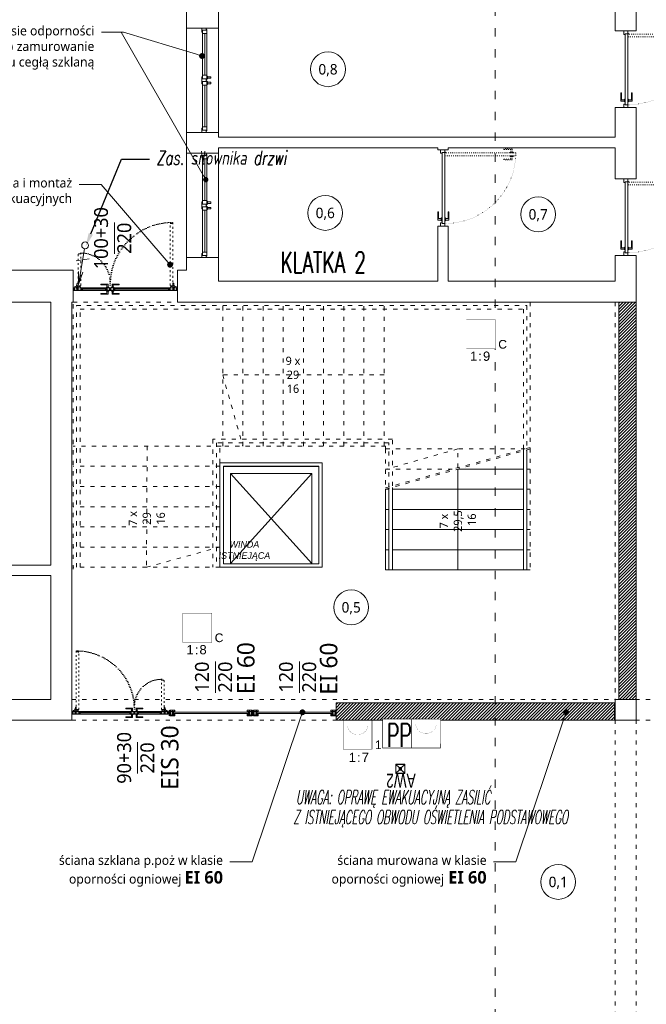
# Model space of a CAD drawing. Header units: millimetres. Extents: x 74561 to 128111, y -68197 to -28273.
# Tile 7 of 26: x 83419 to 85220, y -64573 to -61742. Entities that reach past the tile are written whole.
import ezdxf
from ezdxf import colors
from ezdxf.entities.mleader import LeaderData, LeaderLine
from ezdxf.enums import TextEntityAlignment as Align
from ezdxf.math import Vec2, Vec3

# ---------------------------------------------------------------- set-up
doc = ezdxf.new("R2010")
doc.units = ezdxf.units.MM
doc.set_wipeout_variables(frame=1)
doc.linetypes.add('ACAD_ISO03W100', pattern=[30, 12, -18])
doc.linetypes.add('ACAD_ISO07W100', pattern=[3, 0, -3])
doc.layers.get('0').update_dxf_attribs({"color": 251, "lineweight": 9})
for name, color, linetype, lineweight in [('_IE_Gniazda', 3, 'Continuous', 15), ('A-stolarka.ART', 251, 'Continuous', 9), ('IE_Gniazda.', 3, 'Continuous', 15), ('IE_Gniazda..', 3, 'Continuous', 15), ('IE_LEGENDA', 7, 'Continuous', 13), ('IE_Oświetlenie awaryjne', 1, 'Continuous', 13), ('instalacje_arch', 251, 'Continuous', 9), ('opis..KF', 251, 'Continuous', 9), ('SAP_elementy', 1, 'Continuous', 15), ('SchSec_adres_element', 1, 'Continuous', 15), ('SchSec_adres_grupy', 6, 'Continuous', 15), ('SchSec_adres_wejscia', 4, 'Continuous', 15), ('SchSec_centrala', 3, 'Continuous', 15), ('SchSec_opisy', 9, 'Continuous', 15), ('stolarka_arch', 251, 'Continuous', 9), ('wypełnienie 2', 251, 'Continuous', 9), ('ściana pro..KF', 251, 'Continuous', 9), ('ściany ist..KF', 251, 'Continuous', 9)]:
    doc.layers.add(name, color=color, linetype=linetype, lineweight=lineweight)
doc.styles.add('ARCH', font='segoeuil.ttf')
doc.styles.add('omega_simplex', font='simplex.shx')
doc.styles.add('Opisowy', font='arial.ttf')
doc.styles.add('SIMLPEX', font='simplex.shx')
doc.styles.add('SIMPLEX', font='simplex', dxfattribs={"width": 0.85})
doc.styles.get("Standard").update_dxf_attribs({"font": 'arial.ttf'})

# ---------------------------------------------------------------- blocks, each defined once
blk = doc.blocks.new('*U1002')
at = {"layer": 'stolarka_arch', "lineweight": 0}
blk.add_lwpolyline([(0, 0), (150, 0), (150, -46), (0, -46)], close=True, dxfattribs=at)
at = {"layer": 'stolarka_arch'}
for points in [[(0, -22), (6, -22), (6, -23), (3, -23), (3, -28), (0, -28)], [(3, -23), (8, -23), (8, -29), (2, -29), (2, -28), (3, -28)], [(8, -26), (68, -26), (68, -23), (8, -23)], [(8, -26), (68, -26), (68, -29), (8, -29)], [(73, -23), (68, -23), (68, -29), (74, -29), (74, -28), (73, -28)], [(70, -22), (80, -22), (80, -23), (77, -23), (77, -28), (73, -28), (73, -23), (70, -23)], [(77, -23), (82, -23), (82, -29), (76, -29), (76, -28), (77, -28)], [(142, -26), (82, -26), (82, -23), (142, -23)], [(142, -26), (82, -26), (82, -29), (142, -29)], [(147, -23), (142, -23), (142, -29), (148, -29), (148, -28), (147, -28)], [(150, -22), (144, -22), (144, -23), (147, -23), (147, -28), (150, -28)], [(73, -30), (69, -30), (69, -29), (73, -29)], [(72, -35), (70, -35), (70, -30), (72, -30)], [(81, -30), (77, -30), (77, -29), (81, -29)], [(80, -35), (78, -35), (78, -30), (80, -30)]]:
    blk.add_lwpolyline(points, close=True, dxfattribs=at)
blk = doc.blocks.new('*U1038')
at = {"layer": 'stolarka_arch', "lineweight": 0}
blk.add_lwpolyline([(0, 0), (150, 0), (150, -46), (0, -46)], close=True, dxfattribs=at)
at = {"layer": 'stolarka_arch'}
for points in [[(0, -22), (6, -22), (6, -23), (3, -23), (3, -28), (0, -28)], [(3, -23), (8, -23), (8, -29), (2, -29), (2, -28), (3, -28)], [(8, -26), (68, -26), (68, -23), (8, -23)], [(8, -26), (68, -26), (68, -29), (8, -29)], [(73, -23), (68, -23), (68, -29), (74, -29), (74, -28), (73, -28)], [(70, -22), (80, -22), (80, -23), (77, -23), (77, -28), (73, -28), (73, -23), (70, -23)], [(77, -23), (82, -23), (82, -29), (76, -29), (76, -28), (77, -28)], [(142, -26), (82, -26), (82, -23), (142, -23)], [(142, -26), (82, -26), (82, -29), (142, -29)], [(147, -23), (142, -23), (142, -29), (148, -29), (148, -28), (147, -28)], [(150, -22), (144, -22), (144, -23), (147, -23), (147, -28), (150, -28)], [(73, -30), (69, -30), (69, -29), (73, -29)], [(72, -35), (70, -35), (70, -30), (72, -30)], [(81, -30), (77, -30), (77, -29), (81, -29)], [(80, -35), (78, -35), (78, -30), (80, -30)]]:
    blk.add_lwpolyline(points, close=True, dxfattribs=at)
blk = doc.blocks.new('*U667')
at = {"layer": 'stolarka_arch', "linetype": 'ACAD_ISO03W100', "lineweight": 0, "ltscale": 0.1}
for points in [[(4.5, 102), (4.5, 0), (8.5, 0), (8.5, 102)], [(3.5, 97), (-1.5, 97), (-1.5, 85), (-0.5, 85), (-0.5, 95), (3.5, 95)], [(3.5, 98), (3.5, 94), (4.5, 94), (4.5, 98)], [(9.5, 98), (9.5, 94), (8.5, 94), (8.5, 98)], [(9.5, 97), (14.5, 97), (14.5, 85), (13.5, 85), (13.5, 95), (9.5, 95)]]:
    blk.add_lwpolyline(points, close=True, dxfattribs=at)
at = {"layer": 'stolarka_arch'}
for points in [[(5, -4), (5, -6), (0, -6), (0, 0), (4, 0), (4, -4), (5, -4)], [(106, 0), (4, 0), (4, -4), (106, -4)], [(101, 1), (101, 6), (89, 6), (89, 5), (99, 5), (99, 1)], [(102, 1), (98, 1), (98, 0), (102, 0)], [(105, -4), (105, -6), (110, -6), (110, 0), (106, 0), (106, -4), (105, -4)], [(101, -5), (101, -10), (89, -10), (89, -9), (99, -9), (99, -5)], [(102, -5), (98, -5), (98, -4), (102, -4)]]:
    blk.add_lwpolyline(points, close=True, dxfattribs=at)
blk.add_circle((4, 0.5), 0.5, dxfattribs=at)
at = {"layer": 'stolarka_arch', "linetype": 'ACAD_ISO07W100', "lineweight": 0, "ltscale": 0.5}
blk.add_arc((4, 0), 102, 0, 89.6506, dxfattribs=at)
blk = doc.blocks.new('nr pom')
at = {"layer": 'opis..KF', "lineweight": 20}
blk.add_circle((0, 0), 25, dxfattribs=at)
at = {"layer": 'opis..KF', "style": 'ARCH'}
blk.add_attdef('00', text='', height=15, dxfattribs=at).set_placement((0, 0), align=Align.MIDDLE_CENTER)
blk = doc.blocks.new('*U1249')
at = {"layer": 'instalacje_arch', "color": 41, "linetype": 'ACAD_ISO03W100', "lineweight": 9, "true_color": 0xf4ee51}
blk.add_line((0, -4093.7), (0, -145), dxfattribs=at)
at = {"layer": 'instalacje_arch', "color": 41, "true_color": 0xf4ee51, "style": 'ARCH'}
for tag, p in [('P1', (0, 0)), ('P2', (0, -4238.7))]:
    blk.add_attdef(tag, text='', height=20, rotation=180, dxfattribs=at).set_placement(p, align=Align.MIDDLE_CENTER)
blk = doc.blocks.new('*U1792')
at = {"layer": 'A-stolarka.ART'}
for p, q in [((0, -4.5), (0, 0)), ((175, -4.5), (175, 0)), ((106.1, -1.6), (14.1, -1.6)), ((160.9, -1.6), (119.9, -1.6))]:
    blk.add_line(p, q, dxfattribs=at)
at = {"layer": 'A-stolarka.ART', "lineweight": 0}
for p, q in [((105.1, -4.5), (15.1, -4.5)), ((15.3, 0), (104.8, 0)), ((159.9, -4.5), (120.9, -4.5)), ((121.2, 0), (159.7, 0))]:
    blk.add_line(p, q, dxfattribs=at)
at = {"layer": 'A-stolarka.ART', "color": 250, "linetype": 'ACAD_ISO03W100', "lineweight": 0, "ltscale": 0.25, "true_color": 0x323232}
for points in [[(12.5, 107.8), (11.7, 107.8), (11.7, 108.7), (11.5, 108.7), (11.5, 108.3), (8.2, 108.3), (8.2, 108.8), (8.5, 108.8), (8.5, 109), (8.2, 109), (8.2, 109.6), (8.5, 109.6), (8.5, 109.8), (8, 109.8), (8, 1.9), (8.5, 1.9), (8.5, 2.1), (8.2, 2.1), (8.2, 2.8), (8.5, 2.8), (8.5, 3), (8.2, 3), (8.2, 3.5), (11.5, 3.5), (11.5, 3.1), (11.7, 3.1), (11.7, 4), (12.5, 4)], [(167, 56.3), (167, 1.9), (166.5, 1.9), (166.5, 2.1), (166.8, 2.1), (166.8, 2.8), (166.5, 2.8), (166.5, 3), (166.8, 3), (166.8, 3.5), (163.5, 3.5), (163.5, 3.1), (163.3, 3.1), (163.3, 4), (162.5, 4), (162.5, 58.4), (163, 58.4), (163, 58.2), (162.7, 58.2), (162.7, 57.6), (163, 57.6), (163, 57.4), (162.7, 57.4), (162.7, 56.8), (166, 56.8), (166, 57.2), (166.2, 57.2), (166.2, 56.3)]]:
    blk.add_lwpolyline(points, close=True, dxfattribs=at)
at = {"layer": 'A-stolarka.ART'}
for points in [[(6.5, -0.8), (5.6, -0.8), (5.6, 0), (1, 0), (1, -0.2), (1.5, -0.2), (1.5, -2), (1, -2), (1, -2.6), (1.5, -2.6), (1.5, -4.3), (1, -4.3), (1, -4.5), (7.6, -4.5), (7.6, -4), (7.4, -4), (7.4, -4.3), (6.8, -4.3), (6.8, -4), (6.6, -4), (6.6, -4.3), (6.1, -4.3), (6.1, -1), (6.5, -1)], [(15.3, 0), (6, 0), (6, -0.5), (6.2, -0.5), (6.2, -0.2), (6.8, -0.2), (6.8, -0.5), (7.1, -0.5), (7.1, -0.2), (7.6, -0.2), (7.6, -3.5), (7.2, -3.5), (7.2, -3.7), (8.1, -3.7), (8.1, -4.5), (13.2, -4.5), (13.2, -4.3), (12.8, -4.3), (12.8, -2.6), (13.2, -2.6), (13.2, -2), (12.8, -2), (12.8, -0.2), (14.3, -0.2), (14.3, -0.5), (14.5, -0.5), (14.5, -0.2), (15.1, -0.2), (15.1, -0.5), (15.3, -0.5)], [(104.8, 0), (114.1, 0), (114.1, -0.5), (113.9, -0.5), (113.9, -0.2), (113.3, -0.2), (113.3, -0.5), (113.1, -0.5), (113.1, -0.2), (112.5, -0.2), (112.5, -3.5), (112.9, -3.5), (112.9, -3.7), (112, -3.7), (112, -4.5), (106.9, -4.5), (106.9, -4.3), (107.4, -4.3), (107.4, -2.6), (106.9, -2.6), (106.9, -2), (107.4, -2), (107.4, -0.2), (105.8, -0.2), (105.8, -0.5), (105.6, -0.5), (105.6, -0.2), (105, -0.2), (105, -0.5), (104.8, -0.5)], [(121.2, 0), (121.2, -0.5), (121, -0.5), (121, -0.2), (120.4, -0.2), (120.4, -0.5), (120.2, -0.5), (120.2, -0.2), (118.6, -0.2), (118.6, -2), (119.1, -2), (119.1, -2.6), (118.6, -2.6), (118.6, -4.3), (119.1, -4.3), (119.1, -4.5), (112.5, -4.5), (112.5, -4), (112.7, -4), (112.7, -4.3), (113.3, -4.3), (113.3, -4), (113.5, -4), (113.5, -4.3), (114.1, -4.3), (114.1, -1), (113.7, -1), (113.7, -0.8), (114.6, -0.8), (114.6, 0)], [(159.7, 0), (168.9, 0), (168.9, -0.5), (168.8, -0.5), (168.8, -0.2), (168.1, -0.2), (168.1, -0.5), (167.9, -0.5), (167.9, -0.2), (167.4, -0.2), (167.4, -3.5), (167.8, -3.5), (167.8, -3.7), (166.9, -3.7), (166.9, -4.5), (161.8, -4.5), (161.8, -4.3), (162.2, -4.3), (162.2, -2.6), (161.8, -2.6), (161.8, -2), (162.2, -2), (162.2, -0.2), (160.7, -0.2), (160.7, -0.5), (160.5, -0.5), (160.5, -0.2), (159.9, -0.2), (159.9, -0.5), (159.7, -0.5)], [(168.5, -0.8), (169.4, -0.8), (169.4, 0), (174, 0), (174, -0.2), (173.5, -0.2), (173.5, -2), (174, -2), (174, -2.6), (173.5, -2.6), (173.5, -4.3), (174, -4.3), (174, -4.5), (167.4, -4.5), (167.4, -4), (167.6, -4), (167.6, -4.3), (168.1, -4.3), (168.1, -4), (168.4, -4), (168.4, -4.3), (168.9, -4.3), (168.9, -1), (168.5, -1)], [(5.9, -1), (5.4, -1), (5.4, -0.2), (1.7, -0.2), (1.7, -2.2), (1.2, -2.2), (1.2, -2.4), (1.7, -2.4), (1.7, -4.3), (5.9, -4.3)], [(12.6, -0.2), (7.8, -0.2), (7.8, -3.5), (8.3, -3.5), (8.3, -4.3), (12.6, -4.3), (12.6, -2.4), (13.1, -2.4), (13.1, -2.2), (12.6, -2.2)], [(13, -4.3), (13.2, -4.3), (13.2, -4.5), (15.1, -4.5), (15.1, -2.6), (13, -2.6), (13, -2.8), (14.9, -2.8), (14.9, -4.3), (13.4, -4.3), (13.4, -4.1), (13, -4.1)], [(106.1, -0.8), (14.1, -0.8), (14.1, -2.3), (106.1, -2.3)], [(107.1, -4.3), (106.9, -4.3), (106.9, -4.5), (105.1, -4.5), (105.1, -2.6), (107.1, -2.6), (107.1, -2.8), (105.3, -2.8), (105.3, -4.3), (106.7, -4.3), (106.7, -4.1), (107.1, -4.1)], [(107.6, -0.2), (112.3, -0.2), (112.3, -3.5), (111.8, -3.5), (111.8, -4.3), (107.6, -4.3), (107.6, -2.4), (107.1, -2.4), (107.1, -2.2), (107.6, -2.2)], [(114.3, -1), (114.8, -1), (114.8, -0.2), (118.4, -0.2), (118.4, -2.2), (118.9, -2.2), (118.9, -2.4), (118.4, -2.4), (118.4, -4.3), (114.3, -4.3)], [(118.9, -4.3), (119.1, -4.3), (119.1, -4.5), (120.9, -4.5), (120.9, -2.6), (118.9, -2.6), (118.9, -2.8), (120.8, -2.8), (120.8, -4.3), (119.3, -4.3), (119.3, -4.1), (118.9, -4.1)], [(160.9, -0.8), (119.9, -0.8), (119.9, -2.3), (160.9, -2.3)], [(162, -4.3), (161.8, -4.3), (161.8, -4.5), (159.9, -4.5), (159.9, -2.6), (162, -2.6), (162, -2.8), (160.1, -2.8), (160.1, -4.3), (161.6, -4.3), (161.6, -4.1), (162, -4.1)], [(162.4, -0.2), (167.2, -0.2), (167.2, -3.5), (166.7, -3.5), (166.7, -4.3), (162.4, -4.3), (162.4, -2.4), (161.9, -2.4), (161.9, -2.2), (162.4, -2.2)], [(169.1, -1), (169.6, -1), (169.6, -0.2), (173.3, -0.2), (173.3, -2.2), (173.8, -2.2), (173.8, -2.4), (173.3, -2.4), (173.3, -4.3), (169.1, -4.3)]]:
    blk.add_lwpolyline(points, close=True, dxfattribs=at)
at = {"layer": 'A-stolarka.ART', "lineweight": 0}
for points in [[(5.9, 0.5), (5.1, 0.5, 0.43839), (4.8, 0.3), (4.8, 0), (2.3, 0), (2.3, 0.9, -0.320305), (3, 1.9), (4.6, 2.5)], [(7.5, 2.5), (11.2, 1.8, -0.364335), (12, 0.8), (12, 0), (8.5, 0), (8.5, 0.4, 0.43839), (8.3, 0.6), (6.2, 0.5)], [(167.5, 2.5), (163.8, 1.8, 0.364335), (163, 0.8), (163, 0), (166.5, 0), (166.5, 0.4, -0.43839), (166.7, 0.6), (168.8, 0.5)], [(169.1, 0.5), (169.9, 0.5, -0.43839), (170.2, 0.3), (170.2, 0), (172.7, 0), (172.7, 0.9, 0.320305), (172, 1.9), (170.4, 2.5)]]:
    blk.add_lwpolyline(points, format="xyb", dxfattribs=at)
at = {"layer": 'A-stolarka.ART', "color": 250, "linetype": 'ACAD_ISO03W100', "lineweight": 0, "ltscale": 0.25, "true_color": 0x323232}
for points in [[(5.5, 3.4), (6.2, 7.1, -0.364335), (7.2, 7.9), (8, 7.9), (8, 4.4), (7.6, 4.4, 0.43839), (7.4, 4.2), (7.5, 2.1)], [(169.5, 3.4), (168.8, 7.1, 0.364335), (167.8, 7.9), (167, 7.9), (167, 4.4), (167.4, 4.4, -0.43839), (167.6, 4.2), (167.5, 2.1)]]:
    blk.add_lwpolyline(points, format="xyb", dxfattribs=at)
at = {"layer": 'A-stolarka.ART', "lineweight": 0}
for points in [[(110, 1), (110, 6), (98, 6), (98, 5), (108, 5), (108, 1)], [(111, 1), (107, 1), (107, 0), (111, 0)], [(115.6, 1), (119.6, 1), (119.6, 0), (115.6, 0)], [(116.6, 1), (116.6, 6), (128.6, 6), (128.6, 5), (118.6, 5), (118.6, 1)], [(110, -5.5), (110, -10.5), (98, -10.5), (98, -9.5), (108, -9.5), (108, -5.5)], [(111, -5.5), (107, -5.5), (107, -4.5), (111, -4.5)], [(115.6, -5.5), (119.6, -5.5), (119.6, -4.5), (115.6, -4.5)], [(116.6, -5.5), (116.6, -10.5), (128.6, -10.5), (128.6, -9.5), (118.6, -9.5), (118.6, -5.5)]]:
    blk.add_lwpolyline(points, close=True, dxfattribs=at)
for centre in [(6, 1.9), (168.9, 1.9)]:
    blk.add_circle(centre, 1.5, dxfattribs=at)
at = {"layer": 'A-stolarka.ART', "color": 250, "linetype": 'ACAD_ISO07W100', "lineweight": 0, "true_color": 0x323232}
for centre, radius, start, end in [((8, 4.5), 105.3, 0, 90), ((162.5, 9.2), 49.2, 90, 180)]:
    blk.add_arc(centre, radius, start, end, dxfattribs=at)
blk = doc.blocks.new('*U1793')
at = {"layer": 'A-stolarka.ART'}
for p, q in [((0, 0), (0, 8)), ((120, 0), (120, 8))]:
    blk.add_line(p, q, dxfattribs=at)
for points in [[(1.7, 5.5), (1.7, 5.7), (4.8, 5.7), (4.8, 5.5), (5, 5.5), (5, 5.7), (5.5, 5.7), (5.5, 5.9), (5, 5.9), (5, 7.8), (5.5, 7.8), (5.5, 8), (1, 8), (1, 7.8), (1.5, 7.8), (1.5, 5.9), (1, 5.9), (1, 5.7), (1.5, 5.7), (1.5, 5.5)], [(1.7, 2.5), (1.7, 2.3), (4.8, 2.3), (4.8, 2.5), (5, 2.5), (5, 2.3), (5.5, 2.3), (5.5, 2.1), (5, 2.1), (5, 0.2), (5.5, 0.2), (5.5, 0), (1, 0), (1, 0.2), (1.5, 0.2), (1.5, 2.1), (1, 2.1), (1, 2.3), (1.5, 2.3), (1.5, 2.5)], [(1.9, 5.7), (1.9, 5.3), (1.7, 5.3), (1.7, 2.7), (1.9, 2.7), (1.9, 2.3), (1.7, 2.3), (1.7, 2.5), (1.5, 2.5), (1.5, 5.5), (1.7, 5.5), (1.7, 5.7)], [(1.7, 5.9), (4.8, 5.9), (4.8, 7.8), (1.7, 7.8)], [(1.7, 2.1), (4.8, 2.1), (4.8, 0.2), (1.7, 0.2)], [(4.6, 5.7), (4.6, 5.3), (4.8, 5.3), (4.8, 2.7), (4.6, 2.7), (4.6, 2.3), (4.8, 2.3), (4.8, 2.5), (5, 2.5), (5, 5.5), (4.8, 5.5), (4.8, 5.7)], [(5, 6.1), (5, 5.9), (7, 5.9), (7, 5.5), (8, 5.5), (8, 8), (5.5, 8), (5.5, 7.7), (5, 7.7), (5, 7.5), (5.7, 7.5), (5.7, 7.8), (7.8, 7.8), (7.8, 5.7), (7.2, 5.7), (7.2, 6.1)], [(5, 1.9), (5, 2.1), (7, 2.1), (7, 2.5), (8, 2.5), (8, 0), (5.5, 0), (5.5, 0.3), (5, 0.3), (5, 0.5), (5.7, 0.5), (5.7, 0.2), (7.8, 0.2), (7.8, 2.3), (7.2, 2.3), (7.2, 1.9)], [(6, 5), (114, 5), (114, 3), (6, 3)], [(115, 6.1), (115, 5.9), (113, 5.9), (113, 5.5), (112, 5.5), (112, 8), (114.5, 8), (114.5, 7.7), (115, 7.7), (115, 7.5), (114.3, 7.5), (114.3, 7.8), (112.2, 7.8), (112.2, 5.7), (112.8, 5.7), (112.8, 6.1)], [(115, 1.9), (115, 2.1), (113, 2.1), (113, 2.5), (112, 2.5), (112, 0), (114.5, 0), (114.5, 0.3), (115, 0.3), (115, 0.5), (114.3, 0.5), (114.3, 0.2), (112.2, 0.2), (112.2, 2.3), (112.8, 2.3), (112.8, 1.9)], [(118.3, 5.5), (118.3, 5.7), (115.2, 5.7), (115.2, 5.5), (115, 5.5), (115, 5.7), (114.5, 5.7), (114.5, 5.9), (115, 5.9), (115, 7.8), (114.5, 7.8), (114.5, 8), (119, 8), (119, 7.8), (118.5, 7.8), (118.5, 5.9), (119, 5.9), (119, 5.7), (118.5, 5.7), (118.5, 5.5)], [(118.3, 2.5), (118.3, 2.3), (115.2, 2.3), (115.2, 2.5), (115, 2.5), (115, 2.3), (114.5, 2.3), (114.5, 2.1), (115, 2.1), (115, 0.2), (114.5, 0.2), (114.5, 0), (119, 0), (119, 0.2), (118.5, 0.2), (118.5, 2.1), (119, 2.1), (119, 2.3), (118.5, 2.3), (118.5, 2.5)], [(115.4, 5.7), (115.4, 5.3), (115.2, 5.3), (115.2, 2.7), (115.4, 2.7), (115.4, 2.3), (115.2, 2.3), (115.2, 2.5), (115, 2.5), (115, 5.5), (115.2, 5.5), (115.2, 5.7)], [(118.3, 5.9), (115.2, 5.9), (115.2, 7.8), (118.3, 7.8)], [(118.3, 2.1), (115.2, 2.1), (115.2, 0.2), (118.3, 0.2)], [(118.1, 5.7), (118.1, 5.3), (118.3, 5.3), (118.3, 2.7), (118.1, 2.7), (118.1, 2.3), (118.3, 2.3), (118.3, 2.5), (118.5, 2.5), (118.5, 5.5), (118.3, 5.5), (118.3, 5.7)]]:
    blk.add_lwpolyline(points, close=True, dxfattribs=at)
blk = doc.blocks.new('_Dot')
at = {"color": 0, "linetype": 'ByBlock', "lineweight": -2}
blk.add_line((-0.5, 0), (-1, 0), dxfattribs=at)
at = {"color": 0, "linetype": 'ByBlock', "const_width": 0.5}
blk.add_lwpolyline([(-0.25, 0, 1), (0.25, 0, 1)], format="xyb", close=True, dxfattribs=at)
blk = doc.blocks.new('*U1899')
at = {"const_width": 1}
blk.add_lwpolyline([(-25, -25), (-25, 25), (25, 25), (25, -25)], close=True, dxfattribs=at)
at = {"const_width": 0.2}
blk.add_lwpolyline([(-8, 18), (-15.5, 4.5, 0.572988), (-12.9, 0), (-3, 0, -0.572988), (-0.4, -4.5), (-8, -18)], format="xyb", dxfattribs=at)
blk.add_lwpolyline([(8, -8), (8, 18), (8, 11), (4.4, 11), (11.6, 11)], dxfattribs=at)
blk.add_lwpolyline([(3, -13), (3, -13, -0.414214), (8, -8), (8, -8, -0.414214), (13, -13), (13, -13, -0.414214), (8, -18), (8, -18, -0.414214)], format="xyb", close=True, dxfattribs=at)
at = {"layer": 'SchSec_adres_element', "insert": (-1.4, -37.9), "char_height": 16, "width": 17.797, "attachment_point": 5}
blk.add_mtext('\\pxqc;:', dxfattribs=at)
at = {"layer": 'SchSec_adres_element', "transparency": 33554687, "flags": 8}
blk.add_attdef('PETLA', text='', height=16, dxfattribs=at).set_placement((-6.4, -37.9), align=Align.MIDDLE_RIGHT)
blk.add_attdef('ELEM', text='', height=16, dxfattribs=at).set_placement((3.6, -37.9), align=Align.MIDDLE_LEFT)
at = {"layer": 'SchSec_adres_grupy', "flags": 8}
blk.add_attdef('ADRES', text='', height=16, dxfattribs=at).set_placement((0, 29), align=Align.CENTER)
at = {"layer": 'SchSec_centrala', "flags": 8}
blk.add_attdef('CSP', text='', height=16, dxfattribs=at).set_placement((-0.7, -90.7), align=Align.CENTER)
blk.add_wipeout([(-25, -25), (-25, 25), (25, 25), (25, -25)])
at = {"insert": (30, -25), "char_height": 15, "width": 19.244, "attachment_point": 7}
blk.add_mtext('\\pxql;C', dxfattribs=at)
at = {"layer": 'SchSec_opisy', "flags": 8}
for tag, p in [('OP_1', (-29, 17)), ('OP_2', (-29, 0)), ('OP_3', (-29, -17))]:
    blk.add_attdef(tag, text='', height=16, dxfattribs=at).set_placement(p, align=Align.MIDDLE_RIGHT)
blk = doc.blocks.new('PRZYCISK P')
at = {"color": 0}
blk.add_wipeout([(-12.5, 0), (-12.5, 25), (12.5, 25), (12.5, 0)], dxfattribs=at)
at = {"color": 0, "const_width": 0.5}
blk.add_lwpolyline([(-12.5, 0), (-12.5, 25), (12.5, 25), (12.5, 0)], close=True, dxfattribs=at)
at = {"color": 0, "style": 'SIMPLEX', "width": 0.6}
blk.add_text('PP', height=20, dxfattribs=at).set_placement((-8.98, 1.07))
blk = doc.blocks.new('przycisk')
blk.add_wipeout([(-12.39, -1.62), (-15.64, 23.17), (9.15, 26.41), (12.39, 1.62)]).dxf.layer = 'SAP_elementy'
at = {"layer": 'SAP_elementy', "const_width": 0.5}
blk.add_lwpolyline([(-12.39, -1.62), (-15.64, 23.17), (9.15, 26.41), (12.39, 1.62)], close=True, dxfattribs=at)
at = {"layer": 'SAP_elementy', "const_width": 0.1}
blk.add_lwpolyline([(-11.71, 20.15), (-11.71, 20.15, 0.414214), (-1.62, 12.39), (-1.62, 12.39), (-0.45, 3.47), (-1.62, 12.39), (-1.62, 12.39, 0.414214), (6.13, 22.49), (6.13, 22.49)], format="xyb", dxfattribs=at)
blk = doc.blocks.new('*U1900')
at = {"layer": 'SchSec_adres_element', "insert": (2, -39.4), "char_height": 16, "width": 17.797, "attachment_point": 5}
blk.add_mtext('\\pxqc;:', dxfattribs=at)
at = {"layer": 'SchSec_adres_element', "transparency": 33554687, "flags": 8}
blk.add_attdef('PETLA', text='', height=16, dxfattribs=at).set_placement((-3, -39.4), align=Align.MIDDLE_RIGHT)
at = {"layer": 'SchSec_centrala', "flags": 8}
blk.add_attdef('CSP', text='', height=16, dxfattribs=at).set_placement((-0.7, -90.7), align=Align.CENTER)
blk.add_wipeout([(-25, -25), (-25, 25), (25, 25), (25, -25)])
at = {"const_width": 1}
blk.add_lwpolyline([(-25, -25), (-25, 25), (25, 25), (25, -25)], close=True, dxfattribs=at)
at = {"const_width": 0.2}
blk.add_lwpolyline([(-18, 18), (-18, 18, 0.414214), (0, 0), (0, 0), (0, -18), (0, 0), (0, 0, 0.414214), (18, 18), (18, 18)], format="xyb", dxfattribs=at)
at = {"insert": (30, -25), "char_height": 15, "width": 19.244, "attachment_point": 7}
blk.add_mtext('\\pxql;1', dxfattribs=at)
at = {"layer": 'SchSec_adres_element', "transparency": 33554687, "flags": 8}
blk.add_attdef('ELEM', text='', height=16, dxfattribs=at).set_placement((7, -39.4), align=Align.MIDDLE_LEFT)
at = {"layer": 'SchSec_adres_grupy', "flags": 8}
blk.add_attdef('ADRES', text='', height=16, dxfattribs=at).set_placement((0, 29), align=Align.CENTER)
at = {"layer": 'SchSec_adres_wejscia', "flags": 8}
blk.add_attdef('WEJ_1', text='', height=16, dxfattribs=at).set_placement((0, 29), align=Align.CENTER)
at = {"layer": 'SchSec_opisy', "flags": 8}
for tag, p in [('OP_1', (-29, 17)), ('OP_2', (-29, 0)), ('OP_3', (-29, -17))]:
    blk.add_attdef(tag, text='', height=16, dxfattribs=at).set_placement(p, align=Align.MIDDLE_RIGHT)
blk = doc.blocks.new('*U1907')
at = {"layer": '_IE_Gniazda', "color": 0}
for p, q in [((-0.9, -5.8), (-11.6, -67.5)), ((-15.5, -26.5), (7, -23.5)), ((-11.6, -67.5), (-11.6, -45.1)), ((-11.6, -67.5), (-4.2, -46.1))]:
    blk.add_line(p, q, dxfattribs=at)
blk.add_circle((0, 0), 5.93, dxfattribs=at)
at = {"layer": '_IE_Gniazda', "color": 0, "style": 'SIMLPEX', "width": 0.7, "flags": 4}
for tag, p in [('NR_OBWODU', (32.6, -28.5)), ('OPIS', (32.5, -52))]:
    blk.add_attdef(tag, p, '', height=20, dxfattribs=at)
blk = doc.blocks.new('Oprawa AW2')
at = {"layer": 'IE_Oświetlenie awaryjne'}
h = blk.add_hatch(color=0, dxfattribs=at)
h.dxf.hatch_style = 1
h.paths.add_polyline_path([(1, 6.6, 1), (-1, 6.6, 1)])
h = blk.add_hatch(color=0, dxfattribs=at)
h.dxf.hatch_style = 1
h.paths.add_polyline_path([(1.4, 8), (1.3, 8), (1.3, 7.8), (1.4, 7.8)])
h = blk.add_hatch(color=0, dxfattribs=at)
h.dxf.hatch_style = 1
h.paths.add_polyline_path([(1.4, 7.8), (1.3, 7.8), (1.3, 7.6), (1.4, 7.6)])
at = {"layer": 'IE_Oświetlenie awaryjne', "color": 0}
for points in [[(-6.1, 13.2), (6.1, 13.2, -0.414214), (6.6, 12.7), (6.6, 0.5, -0.414214), (6.1, 0), (-6.1, 0, -0.414214), (-6.6, 0.5), (-6.6, 12.7, -0.414214)], [(-6.1, 12.9), (6.1, 12.9, -0.414214), (6.3, 12.7), (6.3, 0.5, -0.414214), (6.1, 0.2), (-6.1, 0.2, -0.414214), (-6.4, 0.5), (-6.4, 12.7, -0.414214)]]:
    blk.add_lwpolyline(points, format="xyb", close=True, dxfattribs=at)
for points in [[(-6.3, 12.9), (-1.8, 8.4)], [(-1.8, 4.8), (-6.3, 0.3)], [(1.3, 7.8), (1.4, 7.8)], [(1.8, 8.4), (6.3, 12.9)], [(1.8, 4.8), (6.3, 0.3)]]:
    blk.add_lwpolyline(points, dxfattribs=at)
for points in [[(-1.8, 4.8), (-1.8, 8.4), (1.8, 8.4), (1.8, 4.8)], [(-1.6, 5), (-1.6, 8.1), (1.5, 8.1), (1.5, 5)], [(1.3, 8), (1.3, 7.6), (1.4, 7.6), (1.4, 8)]]:
    blk.add_lwpolyline(points, close=True, dxfattribs=at)
blk.add_circle((0, 6.6), 1, dxfattribs=at)
at = {"layer": 'IE_Oświetlenie awaryjne', "color": 0, "insert": (-22.1, 33.8), "char_height": 20, "width": 20.191, "attachment_point": 1, "style": 'Opisowy'}
blk.add_mtext('{\\W0.7;AW2}', dxfattribs=at)

msp = doc.modelspace()

# ---------------------------------------------------------------- hatches: boundary and pattern name
at = {"layer": 'wypełnienie 2', "linetype": 'ByBlock', "transparency": 33554595}
h = msp.add_hatch(dxfattribs=at)
h.set_pattern_fill('ANSI31', color=256, scale=2)
h.set_pattern_definition([(45, (-87490.113, 66125.9966), (-4.49012806, 4.49012806), [])])
h.paths.add_polyline_path([(85191.1, -62554), (85141.1, -62554), (85141.1, -63696), (85191.1, -63696)])
h.paths.add_polyline_path([(85129.1, -63706), (84785.8, -63706), (84785.8, -63756), (85129.1, -63756)])
h.paths.add_polyline_path([(84785.8, -63706), (84328.8, -63706), (84328.8, -63756), (84785.8, -63756)])

# ---------------------------------------------------------------- linework, layer by layer
at = {"linetype": 'ACAD_ISO03W100'}
for p, q in [((85131.1, -62554), (85131.1, -64767.6)), ((85191.1, -62554), (85191.1, -64798)), ((84470.7, -63088), (84886.8, -62972)), ((84470.7, -63092), (84886.8, -62976)), ((83569.1, -63696), (86215.1, -63696)), ((83569.1, -63696), (85129.1, -63696)), ((83569.1, -63756), (86215.1, -63756)), ((83569.1, -63756), (85129.1, -63756))]:
    msp.add_line(p, q, dxfattribs=at)
for p, q in [((84024.9, -63046.2), (84258.9, -63305.8)), ((84024.9, -63305.8), (84258.9, -63046.6))]:
    msp.add_line(p, q)
for points in [[(83572.7, -63322), (83572.7, -62554), (84886.8, -62554), (84886.8, -63324)], [(83582.7, -63316), (83582.7, -62564), (84876.8, -62564), (84876.8, -62974.8)], [(83592.7, -63316), (83592.7, -62574), (84866.8, -62574), (84866.8, -62977.6)], [(84002.7, -62968), (84002.7, -62554)], [(84060.7, -62968), (84060.7, -62554)], [(84118.7, -62968), (84118.7, -62554)], [(84176.7, -62968), (84176.7, -62554)], [(84234.7, -62968), (84234.7, -62554)], [(84292.7, -62968), (84292.7, -62554)], [(84350.7, -62968), (84350.7, -62554)], [(84408.7, -62968), (84408.7, -62554)], [(84466.7, -62968), (84466.7, -62554)], [(84466.7, -62763), (84002.7, -62763), (84060.7, -62968)], [(84490.7, -63082.4), (84490.7, -62948), (83974.7, -62948), (83974.7, -63316)], [(83998.7, -62968), (83572.7, -62968)], [(83785.7, -62968), (83783.7, -63316), (83994.7, -63258)], [(84480.7, -63085.2), (84480.7, -62958), (83984.7, -62958), (83984.7, -63316)], [(83994.7, -63316), (83994.7, -62968)], [(84470.7, -62968), (83994.7, -62968)], [(84470.7, -62968), (84470.7, -62976)], [(84470.7, -62976), (84872.5, -62976)], [(84470.7, -62976), (84470.7, -63088)], [(84678.8, -63030), (84678.8, -62976), (84470.7, -63035)], [(83994.7, -63026), (83572.7, -63026)], [(84470.7, -63034), (84664.4, -63034)], [(83994.7, -63084), (83572.7, -63084)], [(83994.7, -63142), (83572.7, -63142)], [(83994.7, -63200), (83572.7, -63200)], [(83994.7, -63258), (83572.7, -63258)], [(83994.7, -63316), (83572.7, -63316)]]:
    msp.add_lwpolyline(points, dxfattribs=at)
for points in [[(84866.8, -62977.6), (84866.8, -63324)], [(84876.8, -62978.8), (84876.8, -63324)], [(83994.9, -63316), (84288.9, -63316), (84288.9, -63016), (83994.9, -63016), (83994.9, -63316)], [(84004.9, -63305.8), (84004.9, -63026.2), (84278.9, -63026.2), (84278.9, -63305.8)], [(84678.8, -63034), (84866.8, -63034)], [(84678.8, -63324), (84678.8, -63034)], [(84876.8, -63034), (84886.8, -63034)], [(84024.9, -63305.8), (84024.9, -63046.2), (84258.9, -63046.2), (84258.9, -63305.8)], [(84480.7, -63324), (84480.7, -63089.2)], [(84490.7, -63324), (84490.7, -63086.4)], [(84470.7, -63092), (84480.7, -63092)], [(84470.7, -63092), (84470.7, -63324)], [(84490.7, -63092), (84866.8, -63092)], [(84876.8, -63092), (84886.8, -63092)], [(84470.7, -63150), (84480.7, -63150)], [(84490.7, -63150), (84866.8, -63150)], [(84876.8, -63150), (84886.8, -63150)], [(84470.7, -63208), (84480.7, -63208)], [(84490.7, -63208), (84866.8, -63208)], [(84876.8, -63208), (84886.8, -63208)], [(84470.7, -63266), (84480.7, -63266)], [(84490.7, -63266), (84866.8, -63266)], [(84876.8, -63266), (84886.8, -63266)], [(84470.7, -63324), (84886.8, -63324)]]:
    msp.add_lwpolyline(points)
msp.add_lwpolyline([(84004.9, -63306), (84278.9, -63306), (84278.9, -63026), (84004.9, -63026)], close=True)
at = {"layer": 'A-stolarka.ART'}
msp.add_lwpolyline([(83847, -63738.2), (83849.1, -63738.2), (83849.1, -63731), (83847, -63731)], close=True, dxfattribs=at)
at = {"layer": 'ściana pro..KF', "linetype": 'ByBlock'}
for points in [[(85191.1, -63696), (85141.1, -63696), (85141.1, -62554), (85191.1, -62554)], [(84328.8, -63756), (85129.1, -63756), (85129.1, -63706), (84328.8, -63706)]]:
    msp.add_lwpolyline(points, close=True, dxfattribs=at)
at = {"layer": 'ściany ist..KF', "linetype": 'ByBlock'}
for points in [[(85191.1, -60802), (85191.1, -61774.5), (85131.1, -61774.5), (85131.1, -61712)], [(83991.1, -61691), (83991.1, -61766), (83899.1, -61766), (83899.1, -61564.8)], [(83899.1, -62066), (83899.1, -62126), (83991.1, -62126), (83991.1, -62110), (84621.1, -62110), (84621.1, -62116), (84651.1, -62116), (84651.1, -62110), (85131.1, -62110), (85131.1, -62199.8), (85191.1, -62199.8), (85191.1, -61994.5), (85131.1, -61994.5), (85131.1, -62080), (84651.1, -62080), (84651.1, -62080), (84621.1, -62080), (84621.1, -62080), (83991.1, -62080), (83991.1, -62066), (83899.1, -62066)], [(83872.7, -62554), (85191.1, -62554), (85191.1, -62419.8), (85131.1, -62419.8), (85131.1, -62494), (84651.1, -62494), (84651.1, -62335.9), (84621.1, -62335.9), (84621.1, -62494), (83991.1, -62494), (83991.1, -62426), (83899.1, -62426), (83899.1, -62462), (83872.7, -62462), (83872.7, -62554)], [(84621.1, -62335.9), (84621.1, -62494)], [(84621.1, -62335.9), (84651.1, -62335.9)], [(84651.1, -62335.9), (84651.1, -62494)], [(82940.8, -63142.4), (82970.8, -63142.4), (82970.8, -63310), (83508.8, -63310), (83508.8, -62554), (83380.1, -62554), (83380.1, -62462), (83572.7, -62462), (83572.7, -62554), (83569.1, -62554), (83569.1, -63756), (83273.7, -63756), (83273.7, -63696), (83508.8, -63696), (83508.8, -63340), (82970.8, -63340), (82970.8, -63696), (83053.7, -63696), (83053.7, -63756), (82813.8, -63756), (82813.8, -63696), (82940.8, -63696), (82940.8, -63142.4)], [(85131.1, -62494), (84651.1, -62494)]]:
    msp.add_lwpolyline(points, dxfattribs=at)
msp.add_lwpolyline([(85131.1, -63756), (85191.1, -63756), (85191.1, -63696), (85131.1, -63696)], close=True, dxfattribs=at)

# ---------------------------------------------------------------- block references
at = {"layer": 'A-stolarka.ART'}
for p, xscale, yscale, zscale in [((83872.9, -62512.7), -1.71, 1.71, 1.71), ((83569.1, -63731), 1.587762, 1.587762, 1.587762)]:
    msp.add_blockref('*U1792', p, dxfattribs=dict(at, xscale=xscale, yscale=yscale, zscale=zscale))
at = {"layer": 'A-stolarka.ART', "yscale": 2, "zscale": 2, "rotation": 180}
for xscale in [2, -2]:
    msp.add_blockref('*U1793', (84089.1, -63727), dxfattribs=dict(at, xscale=xscale))
at = {"layer": 'IE_Gniazda.', "color": 1, "xscale": 1.66, "yscale": 1.66, "zscale": 1.66}
msp.add_blockref('*U1907', (83607.4, -62390.9), dxfattribs=at)
at = {"layer": 'IE_Oświetlenie awaryjne', "xscale": 2, "yscale": 2, "zscale": 2, "rotation": 180}
msp.add_blockref('Oprawa AW2', (84513.2, -63882.3), dxfattribs=at)
at = {"layer": 'instalacje_arch', "xscale": 2, "yscale": 2, "zscale": 2}
msp.add_blockref('*U1249', (84785.8, -58943.3), dxfattribs=at)
at = {"layer": 'opis..KF', "color": 30, "xscale": 2, "yscale": 2, "zscale": 2}
for p, values in [((84305.4, -61884.6), {'00': '0,8'}), ((84297.5, -62297.6), {'00': '0,6'}), ((84909.5, -62301.6), {'00': '0,7'}), ((84372, -63431.3), {'00': '0,5'}), ((84967.1, -64220.8), {'00': '0,1'})]:
    msp.add_blockref('nr pom', p, dxfattribs=at).add_auto_attribs(values)
at = {"layer": 'SAP_elementy'}
ref = msp.add_blockref('*U1899', (83930, -63490.2), dxfattribs=dict(at, xscale=1.66, yscale=1.66, zscale=1.66))
ref.add_attrib('PETLA', '1', dxfattribs={"layer": 'SchSec_adres_element', "transparency": 33554687, "height": 26.6, "flags": 8}).set_placement((83919.4, -63553.1), align=Align.MIDDLE_RIGHT)
ref.add_attrib('ELEM', '8', dxfattribs={"layer": 'SchSec_adres_element', "transparency": 33554687, "height": 26.6, "flags": 8}).set_placement((83936, -63553.1), align=Align.MIDDLE_LEFT)
at = {"layer": 'stolarka_arch', "yscale": 2, "zscale": 2}
for name, p, xscale, rotation in [('*U1002', (83899.1, -61766), -2, 89.99999999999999), ('*U667', (85167.3, -61774.5), 2, 270), ('*U1038', (83899.1, -62126), -2, 89.99999999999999), ('*U667', (85167.3, -62199.8), 2, 270)]:
    msp.add_blockref(name, p, dxfattribs=dict(at, xscale=xscale, rotation=rotation))
at = {"layer": 'stolarka_arch', "color": 5, "xscale": 2, "yscale": 2, "zscale": 2, "rotation": 270}
msp.add_blockref('*U667', (84641.1, -62116), dxfattribs=at)

# ---------------------------------------------------------------- texts
at = {"char_height": 50, "width": 432.839, "attachment_point": 1, "rotation": 90, "style": 'ARCH'}
for s, insert in [('\\A1; EI 60', (84044.3, -63698.3)), ('\\A1; EI 60', (84282.2, -63699.5)), ('\\A1; EIS 30', (83825.5, -63973.1))]:
    msp.add_mtext(s, dxfattribs=dict(at, insert=insert))
at = {"layer": 'IE_LEGENDA', "style": 'omega_simplex', "width": 0.65}
msp.add_text('KLATKA 2', height=60, dxfattribs=at).set_placement((84168.7, -62469.6))
at = {"layer": 'IE_LEGENDA', "style": 'SIMLPEX', "oblique": 10, "width": 0.53}
for s, p in [('UWAGA: OPRAWĘ EWAKUACYJNĄ ZASILIĆ', (84213.5, -63996.9)), ('Z ISTNIEJĄCEGO OBWODU OŚWIETLENIA PODSTAWOWEGO', (84205.6, -64054.2))]:
    msp.add_text(s, height=40, dxfattribs=at).set_placement(p)
at = {"layer": 'opis..KF', "attachment_point": 5, "style": 'ARCH'}
for s, width, insert, char_height in [('9 x 29 16', 60.027, (84204.7, -62763), 24), ('{\\fCentury Gothic|b0|i1|c238|p34;WINDA\\PISTNIEJĄCA}', 156.7, (84065.2, -63269.4), 19.2)]:
    msp.add_mtext_dynamic_manual_height_columns(s, width=width, gutter_width=70, heights=[0], dxfattribs=dict(at, insert=insert, char_height=char_height))
at = {"layer": 'opis..KF', "char_height": 24, "attachment_point": 5, "rotation": 90, "style": 'ARCH'}
for s, width, insert in [('7 x 29\\P16', 61.835, (83784.7, -63175.9)), ('7 x 29,5\\P 16', 61.089, (84678.8, -63183.5))]:
    msp.add_mtext_dynamic_manual_height_columns(s, width=width, gutter_width=70, heights=[0], dxfattribs=dict(at, insert=insert))
at = {"layer": 'stolarka_arch', "char_height": 40, "width": 797.834, "attachment_point": 5, "rotation": 90, "style": 'ARCH'}
for s, insert in [('\\A1;100+30\\P{\\O220}', (83686.7, -62370.2)), ('\\A1;120\\P{\\O220}', (83976.8, -63632)), ('\\A1;120\\P{\\O220}', (84218.3, -63632)), ('\\A1;90+30\\P{\\O220}', (83753, -63864.1))]:
    msp.add_mtext(s, dxfattribs=dict(at, insert=insert))

# ---------------------------------------------------------------- leaders
at = {"layer": 'IE_Gniazda..', "color": 1}
ml = msp.add_multileader_mtext('Standard', dxfattribs=at)
ml.set_content('{\\Fsimplex.shx|c1;\\Q10;\\W0.7;Zas. siłownika drzwi}', color=1)
ml.set_leader_properties()
ml.build(insert=Vec2(0, 0))
ml.multileader.update_dxf_attribs({"arrow_head_size": 40, "scale": 5})
ctx = ml.context
ctx.base_point, ctx.scale, ctx.char_height, ctx.arrow_head_size, ctx.landing_gap_size, ctx.plane_origin = Vec3(83792.1, -62143.1), 5, 40, 40, 20, Vec3(86082.2, -62169.3)
notes = []
notes.append((ctx, [(0, (1, 1, 0), (83712.1, -62143.1), (1, 0), 80, [(0, [(83608.5, -62394.8)], 256, [])])]))
ctx.mtext.insert, ctx.mtext.flow_direction = Vec3(83812.1, -62119.1), 5
at = {"layer": 'opis..KF', "lineweight": 9}
ml = msp.add_multileader_mtext('Standard', dxfattribs=at)
ml.set_content('wymiana okna na okno w klasie odporności \\Pp.poż EI 60 lub zamurowanie \\Potworu cegłą szklaną', color=256, style='ARCH')
ml.set_leader_properties(color=256, linetype='ByLayer', lineweight=-1)
ml.set_arrow_properties(name='DOT')
ml.build(insert=Vec2(0, 0))
ml.multileader.update_dxf_attribs({"dogleg_length": 31.7, "arrow_head_size": 16.8})
ctx = ml.context
ctx.base_point, ctx.char_height, ctx.arrow_head_size, ctx.landing_gap_size, ctx.plane_origin = Vec3(82922.9, -61778.3), 26.833, 16.8, 20.1, Vec3(81168.7, -61969.1)
ctx.text_align_type = 2
notes.append((ctx, [(0, (1, 1, 0), (83717.6, -61778.3), (-1, 0), 63.5, [(0, [(83943.4, -61846.5)], 0, [])])]))
ctx.mtext.insert, ctx.mtext.alignment, ctx.mtext.flow_direction = Vec3(83634, -61760.4), 3, 5
ml = msp.add_multileader_mtext('Standard', dxfattribs=at)
ml.set_content(' ', color=256, style='ARCH')
ml.set_leader_properties(color=256, linetype='ByLayer', lineweight=-1)
ml.set_arrow_properties(name='DOT')
ml.build(insert=Vec2(0, 0))
ml.multileader.update_dxf_attribs({"arrow_head_size": 15})
ctx = ml.context
ctx.base_point, ctx.char_height, ctx.arrow_head_size, ctx.landing_gap_size, ctx.plane_origin = Vec3(83618.4, -61778.3), 24, 15, 18, Vec3(81147, -62297.5)
ctx.text_align_type = 2
notes.append((ctx, [(0, (1, 1, 0), (83711.2, -61778.3), (-1, 0), 56.8, [(0, [(83954.1, -62202)], 0, [])])]))
ctx.mtext.insert, ctx.mtext.width, ctx.mtext.alignment, ctx.mtext.flow_direction = Vec3(83636.4, -61762), 578.172, 3, 5
ml = msp.add_multileader_mtext('Standard', dxfattribs=at)
ml.set_content('częściowy demontaż istniejacego okna i montaż\\Pdrzwi zewnętrznych ewakuacyjnych ', color=256, style='ARCH')
ml.set_leader_properties(color=256, linetype='ByLayer', lineweight=-1)
ml.set_arrow_properties(name='DOT')
ml.build(insert=Vec2(0, 0))
ml.multileader.update_dxf_attribs({"dogleg_length": 31.7, "arrow_head_size": 16.8})
ctx = ml.context
ctx.base_point, ctx.char_height, ctx.arrow_head_size, ctx.landing_gap_size, ctx.plane_origin = Vec3(82783.7, -62215.5), 26.833, 16.8, 20.1, Vec3(81104.6, -62406.3)
ctx.text_align_type = 2
notes.append((ctx, [(0, (1, 1, 0), (83653.5, -62215.5), (-1, 0), 63.5, [(0, [(83851.5, -62446.5)], 0, [])])]))
ctx.mtext.insert, ctx.mtext.alignment, ctx.mtext.flow_direction = Vec3(83569.9, -62197.6), 3, 5
ml = msp.add_multileader_mtext('Standard', dxfattribs=at)
ml.set_content('ściana szklana p.poż w klasie \\Poporności ogniowej {\\fSegoe UI Light|b1|i0|c238|p34;\\H1.34164x;EI 60 }', color=256, style='ARCH')
ml.set_leader_properties(color=256, linetype='ByLayer', lineweight=-1)
ml.set_arrow_properties(name='DOT')
ml.build(insert=Vec2(0, 0))
ml.multileader.update_dxf_attribs({"dogleg_length": 31.7, "arrow_head_size": 16.8})
ctx = ml.context
ctx.base_point, ctx.char_height, ctx.arrow_head_size, ctx.landing_gap_size, ctx.plane_origin = Vec3(83528.7, -64162.7), 26.833, 16.8, 20.1, Vec3(81361.9, -64344.9)
ctx.text_align_type = 2
notes.append((ctx, [(0, (1, 1, 0), (84087.2, -64162.7), (-1, 0), 63.5, [(0, [(84232, -63733)], 0, [])])]))
ctx.mtext.insert, ctx.mtext.alignment, ctx.mtext.flow_direction = Vec3(84003.6, -64144.8), 3, 5
ml = msp.add_multileader_mtext('Standard', dxfattribs=at)
ml.set_content('ściana murowana w klasie \\Poporności ogniowej{\\fSegoe UI Light|b1|i0|c238|p34;\\H1.34164x; EI 60 }', color=256, style='ARCH')
ml.set_leader_properties(color=256, linetype='ByLayer', lineweight=-1)
ml.set_arrow_properties(name='DOT')
ml.build(insert=Vec2(0, 0))
ml.multileader.update_dxf_attribs({"dogleg_length": 31.7, "arrow_head_size": 16.8})
ctx = ml.context
ctx.base_point, ctx.char_height, ctx.arrow_head_size, ctx.landing_gap_size, ctx.plane_origin = Vec3(84310.6, -64162.7), 26.833, 16.8, 20.1, Vec3(82119.5, -64344.9)
ctx.text_align_type = 2
notes.append((ctx, [(0, (1, 1, 0), (84844.9, -64162.7), (-1, 0), 63.5, [(0, [(84989.7, -63733)], 0, [])])]))
ctx.mtext.insert, ctx.mtext.alignment, ctx.mtext.flow_direction = Vec3(84761.3, -64144.8), 3, 5
for ctx, leaders in notes:
    for number, flags, end, landing, length, lines in leaders:
        leader = LeaderData()
        leader.index, (leader.has_last_leader_line, leader.has_dogleg_vector, leader.attachment_direction) = number, flags
        leader.last_leader_point, leader.dogleg_vector, leader.dogleg_length = Vec3(end), Vec3(landing), length
        for number, points, colour, breaks in lines:
            line = LeaderLine()
            line.index, line.vertices, line.color, line.breaks = number, Vec3.list(points), colors.encode_raw_color(colour), breaks
            leader.lines.append(line)
        ctx.leaders.append(leader)

# ---------------------------------------------------------------- next in the draw order: block references
at = {"layer": 'SAP_elementy'}
ref = msp.add_blockref('*U1899', (84744.9, -62646.5), dxfattribs=dict(at, xscale=1.66, yscale=1.66, zscale=1.66))
ref.add_attrib('PETLA', '1', dxfattribs={"layer": 'SchSec_adres_element', "transparency": 33554687, "height": 26.6, "flags": 8}).set_placement((84734.3, -62709.4), align=Align.MIDDLE_RIGHT)
ref.add_attrib('ELEM', '9', dxfattribs={"layer": 'SchSec_adres_element', "transparency": 33554687, "height": 26.6, "flags": 8}).set_placement((84750.9, -62709.4), align=Align.MIDDLE_LEFT)
at = {"layer": 'SAP_elementy', "xscale": 3.32, "yscale": 3.32, "zscale": 3.32}
msp.add_blockref('PRZYCISK P', (84504.2, -63835.6), dxfattribs=at)

# ---------------------------------------------------------------- next in the draw order: block references
at = {"layer": 'SAP_elementy', "color": 2, "xscale": 3.32, "yscale": 3.32, "zscale": 3.32, "rotation": 352.5}
msp.add_blockref('przycisk', (84587.1, -63835.7), dxfattribs=at)
at = {"layer": 'SAP_elementy', "color": 3}
ref = msp.add_blockref('*U1900', (84390.6, -63797.5), dxfattribs=dict(at, xscale=1.66, yscale=1.66, zscale=1.66))
ref.add_attrib('PETLA', '1', dxfattribs={"layer": 'SchSec_adres_element', "transparency": 33554687, "height": 26.6}).set_placement((84385.7, -63862.9), align=Align.MIDDLE_RIGHT)
ref.add_attrib('ELEM', '7', dxfattribs={"layer": 'SchSec_adres_element', "transparency": 33554687, "height": 26.6}).set_placement((84402.3, -63862.9), align=Align.MIDDLE_LEFT)

doc.saveas('drawing.dxf')
